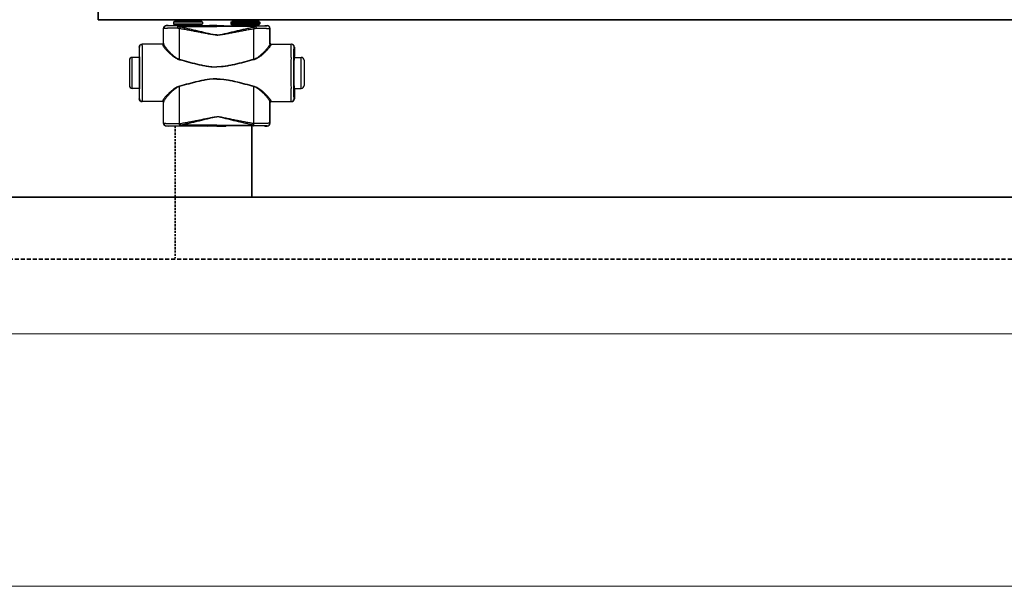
# Model space of a CAD drawing. Header units: millimetres. Extents: x 1279 to 58476, y -6899 to 74987.
# Tile 122 of 157: x 34509 to 35368, y -6899 to -6405. Entities that reach past the tile are written whole.
import ezdxf

# ---------------------------------------------------------------- set-up
doc = ezdxf.new("R2010")
doc.units = ezdxf.units.MM
for name, pattern in [('phl_thick', [0]), ('VERDECKT', [9.525, 6.35, -3.175]), ('ČÁRKOVANÁ', [0.75, 0.5, -0.25])]:
    doc.linetypes.add(name, pattern=pattern)
for name, color, linetype, lineweight in [('UT_POTRUBI - PŘÍVOD', 1, 'Continuous', 35), ('UT_POTRUBI - ZPÁTEČKA', 5, 'ČÁRKOVANÁ', 35), ('UT_SCHÉMA_PŘÍVOD', 10, 'Continuous', 35), ('UT_SCHÉMA_ZPÁTEČKA', 172, 'VERDECKT', 35), ('UT_ZAŘÍZENÍ - OT', 3, 'Continuous', 35), ('VZT_50 POPIS - OBECNE', 7, 'Continuous', 5)]:
    doc.layers.add(name, color=color, linetype=linetype, lineweight=lineweight)

msp = doc.modelspace()

# ---------------------------------------------------------------- linework, layer by layer
at = {"color": 0, "linetype": 'Continuous'}
for p, q in [((34644.03, -6406.84), (34643.73, -6407.14)), ((34668.93, -6407.14), (34643.73, -6407.14)), ((34643.73, -6407.14), (34643.73, -6408.54)), ((34668.63, -6406.84), (34644.03, -6406.84)), ((34667.83, -6406.04), (34644.83, -6406.04)), ((34644.83, -6406.04), (34644.83, -6406.74)), ((34667.83, -6406.74), (34644.83, -6406.74)), ((34666.73, -6404.94), (34645.93, -6404.94)), ((34667.83, -6406.04), (34667.83, -6406.74)), ((34668.63, -6406.84), (34668.93, -6407.14)), ((34668.93, -6407.14), (34668.93, -6408.54)), ((34694.03, -6406.84), (34693.73, -6407.14)), ((34693.73, -6407.14), (34718.93, -6407.14)), ((34693.73, -6407.14), (34693.73, -6408.54)), ((34694.03, -6406.84), (34718.63, -6406.84)), ((34694.83, -6406.04), (34694.83, -6406.74)), ((34694.83, -6406.04), (34717.83, -6406.04)), ((34694.83, -6406.74), (34717.83, -6406.74)), ((34695.93, -6404.94), (34716.73, -6404.94)), ((34717.83, -6406.04), (34717.83, -6406.74)), ((34718.63, -6406.84), (34718.93, -6407.14)), ((34718.93, -6407.14), (34718.93, -6408.54)), ((34634.95, -6412.66), (34634.83, -6412.54)), ((34634.83, -6425.54), (34634.83, -6412.54)), ((34637.45, -6410.16), (34637.33, -6410.04)), ((34638.98, -6410.04), (34637.33, -6410.04)), ((34639.33, -6410.14), (34638.98, -6410.04)), ((34643.73, -6408.54), (34644.68, -6409.49)), ((34643.73, -6408.54), (34668.93, -6408.54)), ((34644.68, -6409.49), (34667.98, -6409.49)), ((34644.83, -6409.85), (34667.83, -6409.85)), ((34644.83, -6409.85), (34644.83, -6410.21)), ((34652.47, -6410.23), (34647.63, -6410.23)), ((34647.63, -6410.93), (34647.63, -6410.23)), ((34647.63, -6410.93), (34681.33, -6410.93)), ((34681.33, -6410.23), (34660.18, -6410.23)), ((34667.83, -6409.85), (34667.83, -6410.21)), ((34668.93, -6408.54), (34667.98, -6409.49)), ((34675.08, -6410.04), (34673.33, -6410.14)), ((34681.33, -6410.04), (34675.08, -6410.04)), ((34681.33, -6410.04), (34687.58, -6410.04)), ((34681.33, -6410.23), (34702.47, -6410.23)), ((34715.03, -6410.93), (34681.33, -6410.93)), ((34687.58, -6410.04), (34689.33, -6410.14)), ((34718.93, -6408.54), (34693.73, -6408.54)), ((34693.73, -6408.54), (34694.68, -6409.49)), ((34717.98, -6409.49), (34694.68, -6409.49)), ((34717.83, -6409.85), (34694.83, -6409.85)), ((34694.83, -6409.85), (34694.83, -6410.21)), ((34710.18, -6410.23), (34715.03, -6410.23)), ((34715.03, -6410.93), (34715.03, -6410.23)), ((34717.83, -6409.85), (34717.83, -6410.21)), ((34718.93, -6408.54), (34717.98, -6409.49)), ((34723.33, -6410.14), (34723.68, -6410.04)), ((34723.68, -6410.04), (34725.33, -6410.04)), ((34725.21, -6410.16), (34725.33, -6410.04)), ((34727.71, -6412.66), (34727.83, -6412.54)), ((34727.83, -6425.54), (34727.83, -6412.54)), ((34634.83, -6425.54), (34634.93, -6425.54)), ((34727.83, -6425.54), (34727.72, -6425.54)), ((34613.84, -6428.84), (34613.63, -6428.84)), ((34613.63, -6428.84), (34613.63, -6436.99)), ((34634.13, -6426.34), (34616.13, -6426.34)), ((34728.52, -6426.34), (34746.53, -6426.34)), ((34748.82, -6428.84), (34749.03, -6428.84)), ((34749.03, -6428.84), (34749.03, -6436.99)), ((34605.13, -6440.34), (34605.13, -6462.34)), ((34613.88, -6437.84), (34607.63, -6437.84)), ((34607.63, -6464.84), (34607.63, -6437.84)), ((34613.63, -6436.99), (34613.84, -6437.34)), ((34614.02, -6437.35), (34614.02, -6437.34)), ((34748.63, -6437.35), (34748.63, -6437.34)), ((34748.78, -6437.84), (34755.03, -6437.84)), ((34749.03, -6436.99), (34748.82, -6437.34)), ((34755.03, -6464.84), (34755.03, -6437.84)), ((34757.53, -6440.34), (34757.53, -6462.34)), ((34613.88, -6464.84), (34607.63, -6464.84)), ((34613.84, -6465.34), (34613.63, -6465.69)), ((34613.63, -6465.69), (34613.63, -6473.84)), ((34614.02, -6465.34), (34614.02, -6465.33)), ((34748.63, -6465.34), (34748.63, -6465.33)), ((34748.78, -6464.84), (34755.03, -6464.84)), ((34748.82, -6465.34), (34749.03, -6465.69)), ((34749.03, -6465.69), (34749.03, -6473.84)), ((34613.63, -6473.84), (34613.84, -6473.84)), ((34634.13, -6476.34), (34616.13, -6476.34)), ((34634.93, -6477.14), (34634.83, -6477.14)), ((34634.83, -6495.24), (34634.83, -6477.14)), ((34727.72, -6477.14), (34727.83, -6477.14)), ((34727.83, -6495.24), (34727.83, -6477.14)), ((34728.52, -6476.34), (34746.53, -6476.34)), ((34749.03, -6473.84), (34748.82, -6473.84)), ((34634.83, -6495.24), (34634.95, -6495.12)), ((34637.33, -6497.74), (34637.45, -6497.62)), ((34638.98, -6497.74), (34637.33, -6497.74)), ((34639.33, -6497.63), (34638.98, -6497.74)), ((34648.87, -6495.49), (34649.05, -6495.49)), ((34649.2, -6497.55), (34649.37, -6497.55)), ((34681.33, -6496.8), (34649.37, -6496.8)), ((34649.37, -6497.55), (34649.37, -6496.8)), ((34649.37, -6497.55), (34650.63, -6497.55)), ((34662.02, -6497.55), (34681.33, -6497.55)), ((34675.08, -6497.74), (34673.33, -6497.63)), ((34681.33, -6497.74), (34675.08, -6497.74)), ((34681.33, -6496.8), (34713.28, -6496.8)), ((34700.63, -6497.55), (34681.33, -6497.55)), ((34681.33, -6497.74), (34687.58, -6497.74)), ((34687.58, -6497.74), (34689.33, -6497.63)), ((34713.28, -6497.55), (34712.02, -6497.55)), ((34713.28, -6497.55), (34713.28, -6496.8)), ((34713.46, -6497.55), (34713.28, -6497.55)), ((34713.79, -6495.49), (34713.61, -6495.49)), ((34723.33, -6497.63), (34723.68, -6497.74)), ((34723.68, -6497.74), (34725.33, -6497.74)), ((34725.33, -6497.74), (34725.21, -6497.62)), ((34727.83, -6495.24), (34727.71, -6495.12))]:
    msp.add_line(p, q, dxfattribs=at)
for centre, radius, start, end in [((34645.93, -6406.04), 1.1, 90, 180), ((34645.93, -6406.74), 1.1, 180, 185.21872), ((34666.73, -6406.04), 1.1, 0, 90), ((34666.73, -6406.74), 1.1, 354.78128, 0), ((34695.93, -6406.04), 1.1, 90, 180), ((34695.93, -6406.74), 1.1, 180, 185.21872), ((34716.73, -6406.04), 1.1, 0, 90), ((34716.73, -6406.74), 1.1, 354.78128, 0), ((34637.45, -6412.66), 2.5, 90.00246, 179.99754), ((34644.33, -6409.85), 0.5, 0, 45), ((34668.33, -6409.85), 0.5, 135, 180), ((34694.33, -6409.85), 0.5, 0, 45), ((34718.33, -6409.85), 0.5, 135, 180), ((34725.21, -6412.66), 2.5, 0.00246, 89.99754), ((34634.13, -6425.54), 0.8, 270.0036, 359.99724), ((34728.52, -6425.54), 0.8, 180.00276, 269.9964), ((34616.34, -6428.84), 2.5, 90.00225, 180.00111), ((34746.32, -6428.84), 2.5, 359.99889, 89.99775), ((34607.63, -6440.34), 2.5, 90, 180), ((32174.17, -6451.34), 2442.41, 359.68325, 0.31675), ((37188.49, -6451.34), 2442.41, 179.68325, 180.31675), ((34755.03, -6440.34), 2.5, 0, 90), ((34607.63, -6462.34), 2.5, 180, 270), ((34755.03, -6462.34), 2.5, 270, 0), ((34616.34, -6473.84), 2.5, 179.99889, 269.99775), ((34634.13, -6477.14), 0.8, 0.00276, 89.9964), ((34728.52, -6477.14), 0.8, 90.0036, 179.99724), ((34746.32, -6473.84), 2.5, 270.00225, 0.00111), ((34637.45, -6495.12), 2.5, 180.00246, 269.99754), ((34725.21, -6495.12), 2.5, 270.00246, 359.99754)]:
    msp.add_arc(centre, radius, start, end, dxfattribs=at)
at = {"color": 0, "linetype": 'Continuous', "extrusion": (0, 0, -1)}
for centre, major_axis, ratio, start_param, end_param in [((34637.33, -6412.54), (-1.77, 1.77), 0.999973, -0.785384, 0.785384), ((34656.33, -6410.14), (-17, 0), 0.005236, 4.941076, 6.283185), ((34656.33, -6410.14), (-17, 0), 0.005236, 3.141593, 4.483702), ((34634.03, -6425.54), (-0.8, 0), 0.999986, -3.141593, -1.659157), ((34616.13, -6428.84), (-2.5, 0), 0.999945, 0, 1.570796), ((34613.84, -6451.34), (0, 14), 0.010472, 0, 3.141593), ((34616.13, -6473.84), (-2.5, 0), 0.999945, -1.570796, 0), ((34634.03, -6477.14), (0.8, 0), 0.999986, -1.395381, 0), ((34637.33, -6495.24), (1.77, 1.77), 0.999973, -3.926977, -2.356208), ((34656.33, -6497.63), (-17, 0), 0.005236, 0, 1.229157), ((34656.33, -6497.63), (-17, 0), 0.005236, 1.912436, 3.141593)]:
    msp.add_ellipse(centre, major_axis=major_axis, ratio=ratio, start_param=start_param, end_param=end_param, dxfattribs=at)
at = {"color": 0, "linetype": 'Continuous'}
for centre, major_axis, ratio, start_param, end_param in [((34706.33, -6410.14), (17, 0), 0.005236, 3.141593, 4.483702), ((34706.33, -6410.14), (17, 0), 0.005236, 4.941076, 6.283185), ((34725.33, -6412.54), (1.77, 1.77), 0.999973, -0.785384, 0.785384), ((34728.63, -6425.54), (0.8, 0), 0.999986, -3.141593, -1.659157), ((34746.53, -6428.84), (2.5, 0), 0.999945, 0, 1.570796), ((34748.82, -6451.34), (0, 14), 0.010472, 0, 3.141593), ((34728.63, -6477.14), (-0.8, 0), 0.999986, -1.395381, 0), ((34746.53, -6473.84), (2.5, 0), 0.999945, -1.570796, 0), ((34706.33, -6497.63), (17, 0), 0.005236, 1.912436, 3.141593), ((34706.33, -6497.63), (17, 0), 0.005236, 0, 1.229157), ((34725.33, -6495.24), (-1.77, 1.77), 0.999973, -3.926977, -2.356208)]:
    msp.add_ellipse(centre, major_axis=major_axis, ratio=ratio, start_param=start_param, end_param=end_param, dxfattribs=at)
for points, knots in [([(34647.01, -6412.35), (34646.18, -6412.35), (34644.57, -6412.36), (34642.61, -6412.38), (34641.14, -6412.4), (34640.14, -6412.42), (34639.21, -6412.44), (34638.36, -6412.46), (34637.59, -6412.48), (34636.92, -6412.5), (34636.34, -6412.53), (34635.92, -6412.55), (34635.64, -6412.57), (34635.46, -6412.58), (34635.31, -6412.59), (34635.19, -6412.6), (34635.09, -6412.62), (34635.02, -6412.63), (34634.98, -6412.64), (34634.95, -6412.65), (34634.95, -6412.66)], [0, 0, 0, 0, 0.207034, 0.39928, 0.488214, 0.57154, 0.648707, 0.71921, 0.782588, 0.838437, 0.886403, 0.926186, 0.942933, 0.957549, 0.970012, 0.98031, 0.988432, 0.994377, 0.998178, 1, 1, 1, 1]), ([(34634.96, -6426.08), (34634.96, -6424.95), (34634.96, -6420.48), (34634.95, -6416.01), (34634.95, -6412.66)], [0, 0, 0, 0, 0.250733, 1, 1, 1, 1]), ([(34647.63, -6410.23), (34646.92, -6410.23), (34645.57, -6410.23), (34643.9, -6410.22), (34642.67, -6410.22), (34641.82, -6410.21), (34641.03, -6410.21), (34640.32, -6410.21), (34639.68, -6410.2), (34639.11, -6410.2), (34638.62, -6410.19), (34638.27, -6410.19), (34638.03, -6410.18), (34637.88, -6410.18), (34637.75, -6410.18), (34637.65, -6410.17), (34637.58, -6410.17), (34637.53, -6410.17), (34637.5, -6410.17), (34637.48, -6410.17), (34637.47, -6410.17), (34637.46, -6410.16), (34637.45, -6410.16), (34637.45, -6410.16)], [0, 0, 0, 0, 0.207653, 0.400343, 0.489423, 0.572844, 0.650059, 0.720565, 0.783909, 0.839692, 0.887568, 0.927242, 0.943927, 0.958477, 0.970869, 0.981088, 0.989117, 0.992306, 0.994945, 0.997032, 0.998568, 0.999554, 1, 1, 1, 1]), ([(34647.63, -6410.23), (34647.54, -6410.23), (34647.44, -6410.34), (34647.36, -6410.48), (34647.29, -6410.63), (34647.21, -6410.85), (34647.14, -6411.17), (34647.08, -6411.53), (34647.04, -6411.93), (34647.02, -6412.21), (34647.01, -6412.35)], [0, 0, 0, 0, 0.117156, 0.161001, 0.211236, 0.330442, 0.472834, 0.634922, 0.812344, 1, 1, 1, 1]), ([(34647.63, -6410.93), (34647.5, -6411.13), (34647.27, -6411.6), (34647.1, -6412.09), (34647.01, -6412.35)], [0, 0, 0, 0, 0.464895, 1, 1, 1, 1]), ([(34648.88, -6412.71), (34648.72, -6412.69), (34648.09, -6412.59), (34647.47, -6412.46), (34647.01, -6412.35)], [0, 0, 0, 0, 0.252579, 1, 1, 1, 1]), ([(34649.2, -6411.37), (34649.07, -6411.34), (34648.53, -6411.23), (34648.01, -6411.06), (34647.63, -6410.93)], [0, 0, 0, 0, 0.253704, 1, 1, 1, 1]), ([(34649.2, -6411.37), (34649.14, -6411.58), (34649.02, -6412.02), (34648.92, -6412.47), (34648.88, -6412.71)], [0, 0, 0, 0, 0.464569, 1, 1, 1, 1]), ([(34681.33, -6418.35), (34681.33, -6418.35), (34680.64, -6418.35), (34679.26, -6418.27), (34677.21, -6417.99), (34675.17, -6417.64), (34672.46, -6417.13), (34669.08, -6416.47), (34665.04, -6415.67), (34660.99, -6414.89), (34656.95, -6414.13), (34652.92, -6413.4), (34650.22, -6412.93), (34648.88, -6412.71)], [0.5000015, 0.5000015, 0.5000015, 0.5000015, 0.500002, 0.5313979, 0.5627848, 0.5941575, 0.6255147, 0.6881766, 0.7507583, 0.8132458, 0.8756245, 0.9378805, 1, 1, 1, 1]), ([(34648.89, -6439.48), (34648.89, -6437.24), (34648.89, -6428.32), (34648.88, -6419.39), (34648.88, -6412.71)], [0, 0, 0, 0, 0.250952, 1, 1, 1, 1]), ([(34681.33, -6418.17), (34681.33, -6418.17), (34680.98, -6418.17), (34680.29, -6418.14), (34678.92, -6418.01), (34677.22, -6417.73), (34675.2, -6417.3), (34673.18, -6416.85), (34671.18, -6416.38), (34668.51, -6415.74), (34665.17, -6414.94), (34661.17, -6413.99), (34657.18, -6413.08), (34653.19, -6412.2), (34650.53, -6411.64), (34649.2, -6411.37)], [0.499995, 0.499995, 0.499995, 0.499995, 0.4999958, 0.5157333, 0.5314718, 0.5629204, 0.5943483, 0.6257534, 0.6571339, 0.6884877, 0.7511054, 0.813586, 0.8759088, 0.9380534, 1, 1, 1, 1]), ([(34660.18, -6410.23), (34659.54, -6410.23), (34658.26, -6410.26), (34656.33, -6410.28), (34654.4, -6410.26), (34653.11, -6410.23), (34652.47, -6410.23)], [0, 0, 0, 0, 0.248355, 0.5, 0.751645, 1, 1, 1, 1]), ([(34681.33, -6418.17), (34681.33, -6418.17), (34681.67, -6418.17), (34682.36, -6418.14), (34683.74, -6418.01), (34685.44, -6417.73), (34687.46, -6417.3), (34689.47, -6416.85), (34691.48, -6416.38), (34694.15, -6415.74), (34697.49, -6414.94), (34701.48, -6413.99), (34705.48, -6413.08), (34709.47, -6412.2), (34712.13, -6411.64), (34713.46, -6411.37)], [0.499995, 0.499995, 0.499995, 0.499995, 0.4999958, 0.5157333, 0.5314718, 0.5629204, 0.5943483, 0.6257534, 0.6571339, 0.6884877, 0.7511054, 0.813586, 0.8759088, 0.9380534, 1, 1, 1, 1]), ([(34681.33, -6418.35), (34681.33, -6418.35), (34682.02, -6418.35), (34683.4, -6418.27), (34685.45, -6417.99), (34687.49, -6417.64), (34690.2, -6417.13), (34693.57, -6416.47), (34697.62, -6415.67), (34701.66, -6414.89), (34705.7, -6414.13), (34709.74, -6413.4), (34712.44, -6412.93), (34713.78, -6412.71)], [0.5000015, 0.5000015, 0.5000015, 0.5000015, 0.500002, 0.5313979, 0.5627848, 0.5941575, 0.6255147, 0.6881766, 0.7507583, 0.8132458, 0.8756245, 0.9378805, 1, 1, 1, 1]), ([(34702.47, -6410.23), (34703.11, -6410.23), (34704.4, -6410.26), (34706.33, -6410.28), (34708.26, -6410.26), (34709.54, -6410.23), (34710.18, -6410.23)], [0, 0, 0, 0, 0.248355, 0.5, 0.751645, 1, 1, 1, 1]), ([(34713.46, -6411.37), (34713.59, -6411.34), (34714.12, -6411.23), (34714.65, -6411.06), (34715.03, -6410.93)], [0, 0, 0, 0, 0.253704, 1, 1, 1, 1]), ([(34713.46, -6411.37), (34713.52, -6411.58), (34713.64, -6412.02), (34713.74, -6412.47), (34713.78, -6412.71)], [0, 0, 0, 0, 0.464569, 1, 1, 1, 1]), ([(34713.77, -6439.48), (34713.77, -6437.24), (34713.77, -6428.32), (34713.78, -6419.39), (34713.78, -6412.71)], [0, 0, 0, 0, 0.250952, 1, 1, 1, 1]), ([(34713.78, -6412.71), (34713.94, -6412.69), (34714.57, -6412.59), (34715.19, -6412.46), (34715.65, -6412.35)], [0, 0, 0, 0, 0.252579, 1, 1, 1, 1]), ([(34715.03, -6410.23), (34715.73, -6410.23), (34717.09, -6410.23), (34718.75, -6410.22), (34719.99, -6410.22), (34720.84, -6410.21), (34721.62, -6410.21), (34722.34, -6410.21), (34722.98, -6410.2), (34723.55, -6410.2), (34724.04, -6410.19), (34724.39, -6410.19), (34724.63, -6410.18), (34724.78, -6410.18), (34724.9, -6410.18), (34725.01, -6410.17), (34725.08, -6410.17), (34725.13, -6410.17), (34725.15, -6410.17), (34725.17, -6410.17), (34725.19, -6410.17), (34725.2, -6410.16), (34725.21, -6410.16), (34725.21, -6410.16)], [0, 0, 0, 0, 0.207653, 0.400343, 0.489423, 0.572844, 0.650059, 0.720565, 0.783909, 0.839692, 0.887568, 0.927242, 0.943927, 0.958477, 0.970869, 0.981088, 0.989117, 0.992306, 0.994945, 0.997032, 0.998568, 0.999554, 1, 1, 1, 1]), ([(34715.03, -6410.23), (34715.12, -6410.23), (34715.22, -6410.34), (34715.3, -6410.48), (34715.37, -6410.63), (34715.44, -6410.85), (34715.52, -6411.17), (34715.58, -6411.53), (34715.62, -6411.93), (34715.64, -6412.21), (34715.65, -6412.35)], [0, 0, 0, 0, 0.117156, 0.161001, 0.211236, 0.330442, 0.472834, 0.634922, 0.812344, 1, 1, 1, 1]), ([(34715.03, -6410.93), (34715.15, -6411.13), (34715.38, -6411.6), (34715.56, -6412.09), (34715.65, -6412.35)], [0, 0, 0, 0, 0.464895, 1, 1, 1, 1]), ([(34715.65, -6412.35), (34716.48, -6412.35), (34718.09, -6412.36), (34720.05, -6412.38), (34721.52, -6412.4), (34722.52, -6412.42), (34723.45, -6412.44), (34724.3, -6412.46), (34725.06, -6412.48), (34725.74, -6412.5), (34726.31, -6412.53), (34726.73, -6412.55), (34727.02, -6412.57), (34727.2, -6412.58), (34727.35, -6412.59), (34727.47, -6412.6), (34727.57, -6412.62), (34727.64, -6412.63), (34727.68, -6412.64), (34727.7, -6412.65), (34727.71, -6412.66)], [0, 0, 0, 0, 0.207034, 0.39928, 0.488214, 0.57154, 0.648707, 0.71921, 0.782588, 0.838437, 0.886403, 0.926186, 0.942933, 0.957549, 0.970012, 0.98031, 0.988432, 0.994377, 0.998178, 1, 1, 1, 1]), ([(34727.7, -6426.08), (34727.7, -6424.95), (34727.7, -6420.48), (34727.7, -6416.01), (34727.71, -6412.66)], [0, 0, 0, 0, 0.250733, 1, 1, 1, 1]), ([(34634.93, -6425.54), (34634.93, -6425.54), (34634.94, -6425.54), (34634.94, -6425.55), (34634.94, -6425.56), (34634.94, -6425.58), (34634.94, -6425.62), (34634.95, -6425.68), (34634.95, -6425.75), (34634.95, -6425.85), (34634.96, -6425.96), (34634.96, -6426.03), (34634.96, -6426.08)], [0, 0, 0, 0, 0.005057, 0.017214, 0.037015, 0.06455, 0.142921, 0.252392, 0.392925, 0.564459, 0.766871, 1, 1, 1, 1]), ([(34727.72, -6425.54), (34727.72, -6425.54), (34727.72, -6425.54), (34727.72, -6425.55), (34727.72, -6425.56), (34727.72, -6425.58), (34727.71, -6425.62), (34727.71, -6425.68), (34727.71, -6425.75), (34727.7, -6425.85), (34727.7, -6425.96), (34727.7, -6426.03), (34727.7, -6426.08)], [0, 0, 0, 0, 0.005057, 0.017214, 0.037015, 0.06455, 0.142921, 0.252392, 0.392925, 0.564459, 0.766871, 1, 1, 1, 1]), ([(34614.02, -6437.34), (34614.02, -6436.71), (34614.01, -6435.52), (34613.99, -6434.07), (34613.98, -6433.02), (34613.96, -6432.32), (34613.95, -6431.68), (34613.94, -6431.1), (34613.93, -6430.58), (34613.92, -6430.13), (34613.91, -6429.74), (34613.89, -6429.47), (34613.89, -6429.28), (34613.88, -6429.16), (34613.87, -6429.07), (34613.87, -6428.99), (34613.86, -6428.93), (34613.85, -6428.88), (34613.85, -6428.86), (34613.84, -6428.84), (34613.84, -6428.84)], [0, 0, 0, 0, 0.221931, 0.420259, 0.509783, 0.592499, 0.668149, 0.736495, 0.797321, 0.850436, 0.895675, 0.932895, 0.948462, 0.961984, 0.973451, 0.982856, 0.990196, 0.99547, 0.998697, 1, 1, 1, 1]), ([(34616.54, -6437.84), (34616.53, -6437), (34616.52, -6435.4), (34616.5, -6433.46), (34616.49, -6432.05), (34616.48, -6431.09), (34616.46, -6430.22), (34616.45, -6429.43), (34616.44, -6428.72), (34616.43, -6428.11), (34616.41, -6427.58), (34616.4, -6427.2), (34616.39, -6426.94), (34616.38, -6426.79), (34616.38, -6426.65), (34616.37, -6426.54), (34616.36, -6426.46), (34616.35, -6426.4), (34616.35, -6426.36), (34616.34, -6426.34), (34616.34, -6426.34), (34616.34, -6426.34)], [0, 0, 0, 0, 0.218984, 0.416191, 0.505653, 0.588551, 0.664564, 0.733396, 0.794781, 0.848478, 0.894279, 0.932006, 0.947796, 0.961515, 0.973152, 0.982695, 0.990138, 0.995479, 0.998726, 0.999584, 1, 1, 1, 1]), ([(34634.13, -6426.34), (34634.13, -6426.34), (34634.14, -6426.34), (34634.14, -6426.35), (34634.14, -6426.36), (34634.14, -6426.38), (34634.14, -6426.42), (34634.15, -6426.47), (34634.15, -6426.55), (34634.15, -6426.64), (34634.16, -6426.74), (34634.16, -6426.82), (34634.16, -6426.86)], [0, 0, 0, 0, 0.005122, 0.017304, 0.037118, 0.064661, 0.143035, 0.252499, 0.393016, 0.564526, 0.766907, 1, 1, 1, 1]), ([(34634.96, -6426.08), (34634.96, -6426.18), (34634.92, -6426.38), (34634.74, -6426.64), (34634.47, -6426.82), (34634.26, -6426.86), (34634.16, -6426.86)], [0, 0, 0, 0, 0.247572, 0.496581, 0.747591, 1, 1, 1, 1]), ([(34634.16, -6426.86), (34634.16, -6426.92), (34634.18, -6427.06), (34634.26, -6427.28), (34634.37, -6427.53), (34634.58, -6427.92), (34634.93, -6428.46), (34635.46, -6429.17), (34636.11, -6429.95), (34637.14, -6431.13), (34638.64, -6432.72), (34640.69, -6434.68), (34642.6, -6436.32), (34644.29, -6437.59), (34646.15, -6438.79), (34647.7, -6439.52), (34648.79, -6439.82)], [0, 0, 0, 0, 0.009694, 0.02127, 0.034861, 0.050494, 0.087694, 0.13227, 0.183417, 0.240322, 0.368483, 0.511765, 0.666448, 0.747227, 0.829948, 1, 1, 1, 1]), ([(34634.96, -6426.08), (34634.96, -6426.14), (34634.98, -6426.29), (34635.05, -6426.52), (34635.16, -6426.78), (34635.35, -6427.18), (34635.69, -6427.74), (34636.19, -6428.47), (34636.8, -6429.28), (34637.77, -6430.49), (34639.19, -6432.12), (34641.12, -6434.14), (34642.93, -6435.83), (34644.55, -6437.14), (34646.33, -6438.4), (34647.82, -6439.17), (34648.89, -6439.48)], [0, 0, 0, 0, 0.010286, 0.022433, 0.036551, 0.052653, 0.090607, 0.135698, 0.187142, 0.244158, 0.372094, 0.514728, 0.6685, 0.748767, 0.830965, 1, 1, 1, 1]), ([(34727.7, -6426.08), (34727.7, -6426.14), (34727.67, -6426.29), (34727.61, -6426.52), (34727.5, -6426.78), (34727.3, -6427.18), (34726.97, -6427.74), (34726.47, -6428.47), (34725.86, -6429.28), (34724.89, -6430.49), (34723.47, -6432.12), (34721.54, -6434.14), (34719.73, -6435.83), (34718.11, -6437.14), (34716.33, -6438.4), (34714.84, -6439.17), (34713.77, -6439.48)], [0, 0, 0, 0, 0.010286, 0.022433, 0.036551, 0.052653, 0.090607, 0.135698, 0.187142, 0.244158, 0.372094, 0.514728, 0.6685, 0.748767, 0.830965, 1, 1, 1, 1]), ([(34728.5, -6426.86), (34728.5, -6426.92), (34728.47, -6427.06), (34728.4, -6427.28), (34728.29, -6427.53), (34728.08, -6427.92), (34727.73, -6428.46), (34727.19, -6429.17), (34726.55, -6429.95), (34725.52, -6431.13), (34724.01, -6432.72), (34721.97, -6434.68), (34720.06, -6436.32), (34718.36, -6437.59), (34716.51, -6438.79), (34714.96, -6439.52), (34713.87, -6439.82)], [0, 0, 0, 0, 0.009694, 0.02127, 0.034861, 0.050494, 0.087694, 0.13227, 0.183417, 0.240322, 0.368483, 0.511765, 0.666448, 0.747227, 0.829948, 1, 1, 1, 1]), ([(34727.7, -6426.08), (34727.7, -6426.18), (34727.74, -6426.38), (34727.92, -6426.64), (34728.18, -6426.82), (34728.39, -6426.86), (34728.5, -6426.86)], [0, 0, 0, 0, 0.247572, 0.496581, 0.747591, 1, 1, 1, 1]), ([(34728.52, -6426.34), (34728.52, -6426.34), (34728.52, -6426.34), (34728.52, -6426.35), (34728.52, -6426.36), (34728.52, -6426.38), (34728.51, -6426.42), (34728.51, -6426.47), (34728.51, -6426.55), (34728.5, -6426.64), (34728.5, -6426.74), (34728.5, -6426.82), (34728.5, -6426.86)], [0, 0, 0, 0, 0.005122, 0.017304, 0.037118, 0.064661, 0.143035, 0.252499, 0.393016, 0.564526, 0.766907, 1, 1, 1, 1]), ([(34746.12, -6437.84), (34746.13, -6437), (34746.14, -6435.4), (34746.15, -6433.46), (34746.17, -6432.05), (34746.18, -6431.09), (34746.19, -6430.22), (34746.21, -6429.43), (34746.22, -6428.72), (34746.23, -6428.11), (34746.25, -6427.58), (34746.26, -6427.2), (34746.27, -6426.94), (34746.27, -6426.79), (34746.28, -6426.65), (34746.29, -6426.54), (34746.3, -6426.46), (34746.3, -6426.4), (34746.31, -6426.36), (34746.31, -6426.34), (34746.32, -6426.34), (34746.32, -6426.34)], [0, 0, 0, 0, 0.218984, 0.416191, 0.505653, 0.588551, 0.664564, 0.733396, 0.794781, 0.848478, 0.894279, 0.932006, 0.947796, 0.961515, 0.973152, 0.982695, 0.990138, 0.995479, 0.998726, 0.999584, 1, 1, 1, 1]), ([(34748.63, -6437.34), (34748.64, -6436.71), (34748.65, -6435.52), (34748.67, -6434.07), (34748.68, -6433.02), (34748.69, -6432.32), (34748.7, -6431.68), (34748.72, -6431.1), (34748.73, -6430.58), (34748.74, -6430.13), (34748.75, -6429.74), (34748.76, -6429.47), (34748.77, -6429.28), (34748.78, -6429.16), (34748.79, -6429.07), (34748.79, -6428.99), (34748.8, -6428.93), (34748.8, -6428.88), (34748.81, -6428.86), (34748.82, -6428.84), (34748.82, -6428.84)], [0, 0, 0, 0, 0.221931, 0.420259, 0.509783, 0.592499, 0.668149, 0.736495, 0.797321, 0.850436, 0.895675, 0.932895, 0.948462, 0.961984, 0.973451, 0.982856, 0.990196, 0.99547, 0.998697, 1, 1, 1, 1]), ([(34614.02, -6465.33), (34614.04, -6463.13), (34614.07, -6458.47), (34614.08, -6451.34), (34614.07, -6444.21), (34614.04, -6439.55), (34614.02, -6437.35)], [0, 0, 0, 0, 0.235226, 0.499987, 0.764754, 1, 1, 1, 1]), ([(34648.89, -6439.48), (34648.88, -6439.51), (34648.85, -6439.62), (34648.82, -6439.73), (34648.79, -6439.82)], [0, 0, 0, 0, 0.258378, 1, 1, 1, 1]), ([(34648.79, -6439.82), (34651.45, -6440.53), (34655.45, -6441.61), (34660.81, -6442.98), (34664.85, -6443.95), (34668.92, -6444.83), (34673.02, -6445.56), (34676.47, -6445.97), (34679.24, -6446.14), (34680.63, -6446.17), (34681.33, -6446.17), (34681.33, -6446.17)], [0, 0, 0, 0, 0.1245061, 0.1869228, 0.2494269, 0.3120016, 0.3746311, 0.4372993, 0.4686472, 0.4999998, 0.5, 0.5, 0.5, 0.5]), ([(34648.89, -6439.48), (34651.54, -6440.22), (34655.53, -6441.33), (34660.86, -6442.73), (34664.89, -6443.73), (34668.94, -6444.64), (34673.04, -6445.39), (34676.48, -6445.82), (34679.25, -6446), (34680.63, -6446.03), (34681.33, -6446.03), (34681.33, -6446.03)], [0, 0, 0, 0, 0.1244767, 0.1868883, 0.2493924, 0.3119715, 0.3746087, 0.437287, 0.4686409, 0.4999998, 0.5, 0.5, 0.5, 0.5]), ([(34713.77, -6439.48), (34711.11, -6440.22), (34707.13, -6441.33), (34701.79, -6442.73), (34697.77, -6443.73), (34693.71, -6444.64), (34689.62, -6445.39), (34686.18, -6445.82), (34683.41, -6446), (34682.02, -6446.03), (34681.33, -6446.03), (34681.33, -6446.03)], [0, 0, 0, 0, 0.1244767, 0.1868883, 0.2493924, 0.3119715, 0.3746087, 0.437287, 0.4686409, 0.4999998, 0.5, 0.5, 0.5, 0.5]), ([(34713.87, -6439.82), (34711.21, -6440.53), (34707.2, -6441.61), (34701.85, -6442.98), (34697.81, -6443.95), (34693.74, -6444.83), (34689.64, -6445.56), (34686.19, -6445.97), (34683.41, -6446.14), (34682.02, -6446.17), (34681.33, -6446.17), (34681.33, -6446.17)], [0, 0, 0, 0, 0.1245061, 0.1869228, 0.2494269, 0.3120016, 0.3746311, 0.4372993, 0.4686472, 0.4999998, 0.5, 0.5, 0.5, 0.5]), ([(34713.77, -6439.48), (34713.78, -6439.51), (34713.81, -6439.62), (34713.84, -6439.73), (34713.87, -6439.82)], [0, 0, 0, 0, 0.258378, 1, 1, 1, 1]), ([(34748.63, -6465.33), (34748.62, -6463.13), (34748.59, -6458.47), (34748.58, -6451.34), (34748.59, -6444.21), (34748.62, -6439.55), (34748.63, -6437.35)], [0, 0, 0, 0, 0.235226, 0.499987, 0.764754, 1, 1, 1, 1]), ([(34681.33, -6456.5), (34679.94, -6456.5), (34677.16, -6456.62), (34673.02, -6457.12), (34668.92, -6457.85), (34664.85, -6458.73), (34660.81, -6459.7), (34655.45, -6461.07), (34651.45, -6462.15), (34648.79, -6462.86)], [0.5, 0.5, 0.5, 0.5, 0.5626889, 0.6253582, 0.6879892, 0.7505657, 0.8130716, 0.8754902, 1, 1, 1, 1]), ([(34681.33, -6456.65), (34679.94, -6456.65), (34677.17, -6456.78), (34673.04, -6457.29), (34668.94, -6458.04), (34664.89, -6458.95), (34660.86, -6459.95), (34655.53, -6461.35), (34651.54, -6462.46), (34648.89, -6463.19)], [0.5, 0.5, 0.5, 0.5, 0.5627005, 0.6253799, 0.6880187, 0.7505997, 0.8131057, 0.8755193, 1, 1, 1, 1]), ([(34681.33, -6456.5), (34682.72, -6456.5), (34685.5, -6456.62), (34689.64, -6457.12), (34693.74, -6457.85), (34697.81, -6458.73), (34701.85, -6459.7), (34707.2, -6461.07), (34711.21, -6462.15), (34713.87, -6462.86)], [0.5, 0.5, 0.5, 0.5, 0.5626889, 0.6253582, 0.6879892, 0.7505657, 0.8130716, 0.8754902, 1, 1, 1, 1]), ([(34681.33, -6456.65), (34682.72, -6456.65), (34685.49, -6456.78), (34689.62, -6457.29), (34693.71, -6458.04), (34697.77, -6458.95), (34701.79, -6459.95), (34707.13, -6461.35), (34711.11, -6462.46), (34713.77, -6463.19)], [0.5, 0.5, 0.5, 0.5, 0.5627005, 0.6253799, 0.6880187, 0.7505997, 0.8131057, 0.8755193, 1, 1, 1, 1]), ([(34613.84, -6473.84), (34613.84, -6473.84), (34613.85, -6473.82), (34613.85, -6473.8), (34613.86, -6473.75), (34613.87, -6473.69), (34613.87, -6473.61), (34613.88, -6473.51), (34613.89, -6473.4), (34613.89, -6473.21), (34613.91, -6472.93), (34613.92, -6472.55), (34613.93, -6472.1), (34613.94, -6471.58), (34613.95, -6471), (34613.96, -6470.36), (34613.98, -6469.66), (34613.99, -6468.61), (34614.01, -6467.16), (34614.02, -6465.97), (34614.02, -6465.34)], [0, 0, 0, 0, 0.001303, 0.00453, 0.009804, 0.017144, 0.026549, 0.038016, 0.051538, 0.067105, 0.104325, 0.149564, 0.202679, 0.263505, 0.331851, 0.407501, 0.490217, 0.579741, 0.778069, 1, 1, 1, 1]), ([(34616.34, -6476.34), (34616.34, -6476.34), (34616.34, -6476.33), (34616.35, -6476.32), (34616.35, -6476.28), (34616.36, -6476.22), (34616.37, -6476.14), (34616.38, -6476.03), (34616.38, -6475.89), (34616.39, -6475.74), (34616.4, -6475.48), (34616.41, -6475.1), (34616.43, -6474.57), (34616.44, -6473.95), (34616.45, -6473.25), (34616.46, -6472.46), (34616.48, -6471.59), (34616.49, -6470.63), (34616.5, -6469.22), (34616.52, -6467.28), (34616.53, -6465.68), (34616.54, -6464.84)], [0, 0, 0, 0, 0.000416, 0.001274, 0.004521, 0.009862, 0.017305, 0.026849, 0.038485, 0.052204, 0.067994, 0.105721, 0.151522, 0.205219, 0.266604, 0.335437, 0.411449, 0.494347, 0.58381, 0.781016, 1, 1, 1, 1]), ([(34648.79, -6462.86), (34647.7, -6463.16), (34646.15, -6463.88), (34644.29, -6465.09), (34642.6, -6466.36), (34640.69, -6468), (34638.64, -6469.96), (34637.14, -6471.54), (34636.11, -6472.73), (34635.46, -6473.51), (34634.93, -6474.22), (34634.58, -6474.76), (34634.37, -6475.15), (34634.26, -6475.39), (34634.18, -6475.62), (34634.16, -6475.76), (34634.16, -6475.82)], [0, 0, 0, 0, 0.170052, 0.252774, 0.333553, 0.488235, 0.631517, 0.759678, 0.816583, 0.86773, 0.912306, 0.949506, 0.965139, 0.978731, 0.990306, 1, 1, 1, 1]), ([(34648.89, -6463.19), (34647.82, -6463.51), (34646.33, -6464.28), (34644.55, -6465.54), (34642.93, -6466.85), (34641.12, -6468.54), (34639.19, -6470.56), (34637.77, -6472.19), (34636.8, -6473.4), (34636.19, -6474.21), (34635.69, -6474.94), (34635.35, -6475.5), (34635.16, -6475.9), (34635.05, -6476.16), (34634.98, -6476.39), (34634.96, -6476.54), (34634.96, -6476.6)], [0, 0, 0, 0, 0.169036, 0.251233, 0.3315, 0.485272, 0.627906, 0.755842, 0.812858, 0.864302, 0.909393, 0.947347, 0.963449, 0.977567, 0.989714, 1, 1, 1, 1]), ([(34648.89, -6463.19), (34648.88, -6463.17), (34648.85, -6463.05), (34648.82, -6462.94), (34648.79, -6462.86)], [0, 0, 0, 0, 0.258378, 1, 1, 1, 1]), ([(34648.87, -6495.49), (34648.87, -6492.82), (34648.88, -6482.05), (34648.89, -6471.29), (34648.89, -6463.19)], [0, 0, 0, 0, 0.248459, 1, 1, 1, 1]), ([(34713.77, -6463.19), (34713.78, -6463.17), (34713.81, -6463.05), (34713.84, -6462.94), (34713.87, -6462.86)], [0, 0, 0, 0, 0.258378, 1, 1, 1, 1]), ([(34713.77, -6463.19), (34714.84, -6463.51), (34716.33, -6464.28), (34718.11, -6465.54), (34719.73, -6466.85), (34721.54, -6468.54), (34723.47, -6470.56), (34724.89, -6472.19), (34725.86, -6473.4), (34726.47, -6474.21), (34726.97, -6474.94), (34727.3, -6475.5), (34727.5, -6475.9), (34727.61, -6476.16), (34727.67, -6476.39), (34727.7, -6476.54), (34727.7, -6476.6)], [0, 0, 0, 0, 0.169036, 0.251233, 0.3315, 0.485272, 0.627906, 0.755842, 0.812858, 0.864302, 0.909393, 0.947347, 0.963449, 0.977567, 0.989714, 1, 1, 1, 1]), ([(34713.79, -6495.49), (34713.78, -6492.82), (34713.77, -6482.05), (34713.77, -6471.29), (34713.77, -6463.19)], [0, 0, 0, 0, 0.248459, 1, 1, 1, 1]), ([(34713.87, -6462.86), (34714.96, -6463.16), (34716.51, -6463.88), (34718.36, -6465.09), (34720.06, -6466.36), (34721.97, -6468), (34724.01, -6469.96), (34725.52, -6471.54), (34726.55, -6472.73), (34727.19, -6473.51), (34727.73, -6474.22), (34728.08, -6474.76), (34728.29, -6475.15), (34728.4, -6475.39), (34728.47, -6475.62), (34728.5, -6475.76), (34728.5, -6475.82)], [0, 0, 0, 0, 0.170052, 0.252774, 0.333553, 0.488235, 0.631517, 0.759678, 0.816583, 0.86773, 0.912306, 0.949506, 0.965139, 0.978731, 0.990306, 1, 1, 1, 1]), ([(34746.32, -6476.34), (34746.32, -6476.34), (34746.31, -6476.33), (34746.31, -6476.32), (34746.3, -6476.28), (34746.3, -6476.22), (34746.29, -6476.14), (34746.28, -6476.03), (34746.27, -6475.89), (34746.27, -6475.74), (34746.26, -6475.48), (34746.25, -6475.1), (34746.23, -6474.57), (34746.22, -6473.95), (34746.21, -6473.25), (34746.19, -6472.46), (34746.18, -6471.59), (34746.17, -6470.63), (34746.15, -6469.22), (34746.14, -6467.28), (34746.13, -6465.68), (34746.12, -6464.84)], [0, 0, 0, 0, 0.000416, 0.001274, 0.004521, 0.009862, 0.017305, 0.026849, 0.038485, 0.052204, 0.067994, 0.105721, 0.151522, 0.205219, 0.266604, 0.335437, 0.411449, 0.494347, 0.58381, 0.781016, 1, 1, 1, 1]), ([(34748.82, -6473.84), (34748.82, -6473.84), (34748.81, -6473.82), (34748.8, -6473.8), (34748.8, -6473.75), (34748.79, -6473.69), (34748.79, -6473.61), (34748.78, -6473.51), (34748.77, -6473.4), (34748.76, -6473.21), (34748.75, -6472.93), (34748.74, -6472.55), (34748.73, -6472.1), (34748.72, -6471.58), (34748.7, -6471), (34748.69, -6470.36), (34748.68, -6469.66), (34748.67, -6468.61), (34748.65, -6467.16), (34748.64, -6465.97), (34748.63, -6465.34)], [0, 0, 0, 0, 0.001303, 0.00453, 0.009804, 0.017144, 0.026549, 0.038016, 0.051538, 0.067105, 0.104325, 0.149564, 0.202679, 0.263505, 0.331851, 0.407501, 0.490217, 0.579741, 0.778069, 1, 1, 1, 1]), ([(34634.16, -6475.82), (34634.16, -6475.86), (34634.16, -6475.94), (34634.15, -6476.04), (34634.15, -6476.13), (34634.15, -6476.2), (34634.14, -6476.26), (34634.14, -6476.3), (34634.14, -6476.32), (34634.14, -6476.33), (34634.14, -6476.34), (34634.13, -6476.34), (34634.13, -6476.34)], [0, 0, 0, 0, 0.233093, 0.435474, 0.606984, 0.747501, 0.856965, 0.935339, 0.962882, 0.982696, 0.994878, 1, 1, 1, 1]), ([(34634.96, -6476.6), (34634.96, -6476.5), (34634.92, -6476.3), (34634.74, -6476.04), (34634.47, -6475.86), (34634.26, -6475.82), (34634.16, -6475.82)], [0, 0, 0, 0, 0.247572, 0.496581, 0.747591, 1, 1, 1, 1]), ([(34634.96, -6476.6), (34634.96, -6476.65), (34634.96, -6476.72), (34634.95, -6476.83), (34634.95, -6476.92), (34634.95, -6477), (34634.94, -6477.06), (34634.94, -6477.1), (34634.94, -6477.12), (34634.94, -6477.13), (34634.94, -6477.14), (34634.93, -6477.14), (34634.93, -6477.14)], [0, 0, 0, 0, 0.23313, 0.435541, 0.607074, 0.747608, 0.857079, 0.93545, 0.962985, 0.982786, 0.994943, 1, 1, 1, 1]), ([(34634.95, -6495.12), (34634.95, -6493.59), (34634.95, -6487.41), (34634.96, -6481.24), (34634.96, -6476.6)], [0, 0, 0, 0, 0.248801, 1, 1, 1, 1]), ([(34727.7, -6476.6), (34727.7, -6476.5), (34727.74, -6476.3), (34727.92, -6476.04), (34728.18, -6475.86), (34728.39, -6475.82), (34728.5, -6475.82)], [0, 0, 0, 0, 0.247572, 0.496581, 0.747591, 1, 1, 1, 1]), ([(34727.71, -6495.12), (34727.71, -6493.59), (34727.7, -6487.41), (34727.7, -6481.24), (34727.7, -6476.6)], [0, 0, 0, 0, 0.248801, 1, 1, 1, 1]), ([(34727.7, -6476.6), (34727.7, -6476.65), (34727.7, -6476.72), (34727.7, -6476.83), (34727.71, -6476.92), (34727.71, -6477), (34727.71, -6477.06), (34727.72, -6477.1), (34727.72, -6477.12), (34727.72, -6477.13), (34727.72, -6477.14), (34727.72, -6477.14), (34727.72, -6477.14)], [0, 0, 0, 0, 0.23313, 0.435541, 0.607074, 0.747608, 0.857079, 0.93545, 0.962985, 0.982786, 0.994943, 1, 1, 1, 1]), ([(34728.5, -6475.82), (34728.5, -6475.86), (34728.5, -6475.94), (34728.5, -6476.04), (34728.51, -6476.13), (34728.51, -6476.2), (34728.51, -6476.26), (34728.52, -6476.3), (34728.52, -6476.32), (34728.52, -6476.33), (34728.52, -6476.34), (34728.52, -6476.34), (34728.52, -6476.34)], [0, 0, 0, 0, 0.233093, 0.435474, 0.606984, 0.747501, 0.856965, 0.935339, 0.962882, 0.982696, 0.994878, 1, 1, 1, 1]), ([(34649.05, -6495.49), (34650.39, -6495.27), (34653.08, -6494.81), (34657.1, -6494.09), (34661.13, -6493.33), (34664.48, -6492.67), (34667.17, -6492.13), (34669.18, -6491.72), (34671.2, -6491.31), (34673.21, -6490.89), (34675.23, -6490.48), (34676.91, -6490.13), (34678.26, -6489.87), (34679.61, -6489.63), (34680.64, -6489.49), (34681.33, -6489.49)], [0, 0, 0, 0, 0.0621172, 0.1243716, 0.1867502, 0.2492392, 0.2805207, 0.3118245, 0.3431487, 0.3744915, 0.4058513, 0.4372266, 0.4529199, 0.4686172, 0.5, 0.5, 0.5, 0.5]), ([(34649.37, -6496.8), (34650.7, -6496.53), (34653.36, -6495.98), (34657.33, -6495.11), (34661.32, -6494.2), (34664.63, -6493.4), (34667.29, -6492.76), (34669.28, -6492.26), (34671.28, -6491.77), (34673.27, -6491.26), (34675.27, -6490.76), (34676.94, -6490.35), (34678.28, -6490.03), (34679.62, -6489.74), (34680.64, -6489.56), (34681.33, -6489.56)], [0, 0, 0, 0, 0.0619437, 0.1240868, 0.1864104, 0.2488944, 0.2801902, 0.3115184, 0.3428764, 0.3742614, 0.4056711, 0.4371032, 0.4528275, 0.4685577, 0.5, 0.5, 0.5, 0.5]), ([(34713.61, -6495.49), (34712.27, -6495.27), (34709.58, -6494.81), (34705.56, -6494.09), (34701.53, -6493.33), (34698.18, -6492.67), (34695.49, -6492.13), (34693.48, -6491.72), (34691.46, -6491.31), (34689.44, -6490.89), (34687.43, -6490.48), (34685.74, -6490.13), (34684.39, -6489.87), (34683.04, -6489.63), (34682.01, -6489.49), (34681.33, -6489.49)], [0, 0, 0, 0, 0.0621172, 0.1243716, 0.1867502, 0.2492392, 0.2805207, 0.3118245, 0.3431487, 0.3744915, 0.4058513, 0.4372266, 0.4529199, 0.4686172, 0.5, 0.5, 0.5, 0.5]), ([(34713.28, -6496.8), (34711.96, -6496.53), (34709.3, -6495.98), (34705.32, -6495.11), (34701.34, -6494.2), (34698.02, -6493.4), (34695.37, -6492.76), (34693.37, -6492.26), (34691.38, -6491.77), (34689.38, -6491.26), (34687.39, -6490.76), (34685.72, -6490.35), (34684.38, -6490.03), (34683.04, -6489.74), (34682.01, -6489.56), (34681.33, -6489.56)], [0, 0, 0, 0, 0.0619437, 0.1240868, 0.1864104, 0.2488944, 0.2801902, 0.3115184, 0.3428764, 0.3742614, 0.4056711, 0.4371032, 0.4528275, 0.4685577, 0.5, 0.5, 0.5, 0.5]), ([(34634.95, -6495.12), (34634.95, -6495.13), (34634.98, -6495.15), (34635.03, -6495.16), (34635.11, -6495.18), (34635.23, -6495.19), (34635.37, -6495.21), (34635.55, -6495.23), (34635.76, -6495.24), (34636.09, -6495.27), (34636.59, -6495.29), (34637.27, -6495.32), (34638.06, -6495.35), (34638.95, -6495.37), (34639.94, -6495.4), (34641.02, -6495.42), (34642.19, -6495.44), (34643.87, -6495.46), (34646.11, -6495.48), (34647.93, -6495.49), (34648.87, -6495.49)], [0, 0, 0, 0, 0.001901, 0.0058, 0.011886, 0.020197, 0.030732, 0.043479, 0.058422, 0.075536, 0.116153, 0.165047, 0.22186, 0.286169, 0.35749, 0.43527, 0.518903, 0.607727, 0.798032, 1, 1, 1, 1]), ([(34637.45, -6497.62), (34637.45, -6497.62), (34637.45, -6497.62), (34637.46, -6497.62), (34637.48, -6497.62), (34637.51, -6497.62), (34637.54, -6497.61), (34637.6, -6497.61), (34637.68, -6497.61), (34637.8, -6497.61), (34637.95, -6497.6), (34638.13, -6497.6), (34638.33, -6497.6), (34638.55, -6497.59), (34638.9, -6497.59), (34639.4, -6497.58), (34640.06, -6497.58), (34640.82, -6497.57), (34641.65, -6497.57), (34642.56, -6497.57), (34643.55, -6497.56), (34644.97, -6497.56), (34646.86, -6497.55), (34648.4, -6497.55), (34649.2, -6497.55)], [0, 0, 0, 0, 0.000442, 0.001439, 0.003, 0.005125, 0.007814, 0.011067, 0.019262, 0.029696, 0.04235, 0.057205, 0.074237, 0.093413, 0.114703, 0.163471, 0.220191, 0.284451, 0.355774, 0.433617, 0.517377, 0.606395, 0.797271, 1, 1, 1, 1]), ([(34649.2, -6497.55), (34649.17, -6497.55), (34649.14, -6497.52), (34649.11, -6497.46), (34649.08, -6497.39), (34649.05, -6497.31), (34649.02, -6497.17), (34648.96, -6496.83), (34648.9, -6496.25), (34648.88, -6495.76), (34648.87, -6495.49)], [0, 0, 0, 0, 0.03281, 0.058939, 0.09263, 0.134005, 0.182986, 0.302653, 0.616803, 1, 1, 1, 1]), ([(34649.37, -6497.55), (34649.35, -6497.55), (34649.32, -6497.52), (34649.29, -6497.46), (34649.26, -6497.39), (34649.23, -6497.31), (34649.2, -6497.17), (34649.14, -6496.83), (34649.08, -6496.25), (34649.06, -6495.76), (34649.05, -6495.49)], [0, 0, 0, 0, 0.032697, 0.058797, 0.092469, 0.133835, 0.182813, 0.302491, 0.616704, 1, 1, 1, 1]), ([(34649.37, -6496.8), (34649.31, -6496.6), (34649.19, -6496.17), (34649.1, -6495.73), (34649.05, -6495.49)], [0, 0, 0, 0, 0.463333, 1, 1, 1, 1]), ([(34650.63, -6497.55), (34651.1, -6497.55), (34652.03, -6497.52), (34653.45, -6497.43), (34654.88, -6497.36), (34656.33, -6497.33), (34657.78, -6497.36), (34659.21, -6497.43), (34660.63, -6497.52), (34661.56, -6497.55), (34662.02, -6497.55)], [0, 0, 0, 0, 0.12176, 0.246313, 0.372689, 0.5, 0.627311, 0.753687, 0.87824, 1, 1, 1, 1]), ([(34712.02, -6497.55), (34711.56, -6497.55), (34710.63, -6497.52), (34709.21, -6497.43), (34707.78, -6497.36), (34706.33, -6497.33), (34704.88, -6497.36), (34703.45, -6497.43), (34702.03, -6497.52), (34701.1, -6497.55), (34700.63, -6497.55)], [0, 0, 0, 0, 0.12176, 0.246313, 0.372689, 0.5, 0.627311, 0.753687, 0.87824, 1, 1, 1, 1]), ([(34713.28, -6497.55), (34713.31, -6497.55), (34713.34, -6497.52), (34713.37, -6497.46), (34713.4, -6497.39), (34713.42, -6497.31), (34713.46, -6497.17), (34713.52, -6496.83), (34713.58, -6496.25), (34713.6, -6495.76), (34713.61, -6495.49)], [0, 0, 0, 0, 0.032697, 0.058797, 0.092469, 0.133835, 0.182813, 0.302491, 0.616704, 1, 1, 1, 1]), ([(34713.28, -6496.8), (34713.35, -6496.6), (34713.47, -6496.17), (34713.56, -6495.73), (34713.61, -6495.49)], [0, 0, 0, 0, 0.463333, 1, 1, 1, 1]), ([(34713.46, -6497.55), (34713.49, -6497.55), (34713.52, -6497.52), (34713.55, -6497.46), (34713.58, -6497.39), (34713.6, -6497.31), (34713.64, -6497.17), (34713.7, -6496.83), (34713.76, -6496.25), (34713.78, -6495.76), (34713.79, -6495.49)], [0, 0, 0, 0, 0.03281, 0.058939, 0.09263, 0.134005, 0.182986, 0.302653, 0.616803, 1, 1, 1, 1]), ([(34725.21, -6497.62), (34725.21, -6497.62), (34725.2, -6497.62), (34725.19, -6497.62), (34725.17, -6497.62), (34725.15, -6497.62), (34725.12, -6497.61), (34725.06, -6497.61), (34724.98, -6497.61), (34724.85, -6497.61), (34724.71, -6497.6), (34724.53, -6497.6), (34724.33, -6497.6), (34724.11, -6497.59), (34723.76, -6497.59), (34723.26, -6497.58), (34722.6, -6497.58), (34721.84, -6497.57), (34721.01, -6497.57), (34720.09, -6497.57), (34719.11, -6497.56), (34717.69, -6497.56), (34715.8, -6497.55), (34714.26, -6497.55), (34713.46, -6497.55)], [0, 0, 0, 0, 0.000442, 0.001439, 0.003, 0.005125, 0.007814, 0.011067, 0.019262, 0.029696, 0.04235, 0.057205, 0.074237, 0.093413, 0.114703, 0.163471, 0.220191, 0.284451, 0.355774, 0.433617, 0.517377, 0.606395, 0.797271, 1, 1, 1, 1]), ([(34727.71, -6495.12), (34727.71, -6495.13), (34727.68, -6495.15), (34727.63, -6495.16), (34727.55, -6495.18), (34727.43, -6495.19), (34727.29, -6495.21), (34727.11, -6495.23), (34726.9, -6495.24), (34726.56, -6495.27), (34726.07, -6495.29), (34725.39, -6495.32), (34724.6, -6495.35), (34723.71, -6495.37), (34722.72, -6495.4), (34721.63, -6495.42), (34720.47, -6495.44), (34718.78, -6495.46), (34716.55, -6495.48), (34714.73, -6495.49), (34713.79, -6495.49)], [0, 0, 0, 0, 0.001901, 0.0058, 0.011886, 0.020197, 0.030732, 0.043479, 0.058422, 0.075536, 0.116153, 0.165047, 0.22186, 0.286169, 0.35749, 0.43527, 0.518903, 0.607727, 0.798032, 1, 1, 1, 1])]:
    msp.add_open_spline(points, degree=3, knots=knots, dxfattribs=at)
at = {"layer": 'UT_POTRUBI - PŘÍVOD'}
msp.add_line((37393.49, -6559.6), (31043.77, -6559.6), dxfattribs=at)
at = {"layer": 'UT_POTRUBI - ZPÁTEČKA', "ltscale": 7}
msp.add_line((37459.13, -6613.81), (30976.73, -6613.81), dxfattribs=at)
at = {"layer": 'UT_SCHÉMA_PŘÍVOD'}
msp.add_line((34712.02, -6497.55), (34712.02, -6559.6), dxfattribs=at)
at = {"layer": 'UT_SCHÉMA_ZPÁTEČKA', "ltscale": 0.3}
msp.add_line((34644.98, -6497.57), (34644.98, -6612.78), dxfattribs=at)
at = {"layer": 'UT_ZAŘÍZENÍ - OT', "linetype": 'Continuous'}
for p, q in [((34578.01, -5904.94), (34578.01, -6404.94)), ((34578.01, -6404.94), (35778.01, -6404.94))]:
    msp.add_line(p, q, dxfattribs=at)
at = {"layer": 'VZT_50 POPIS - OBECNE', "linetype": 'phl_thick'}
for p, q in [((1278.79, -6678.99), (35150.33, -6678.99)), ((7635.51, -6678.99), (52959.02, -6678.99)), ((1278.79, -6898.99), (35150.33, -6898.99)), ((7635.51, -6898.99), (52959.02, -6898.99))]:
    msp.add_line(p, q, dxfattribs=at)

doc.saveas('drawing.dxf')
